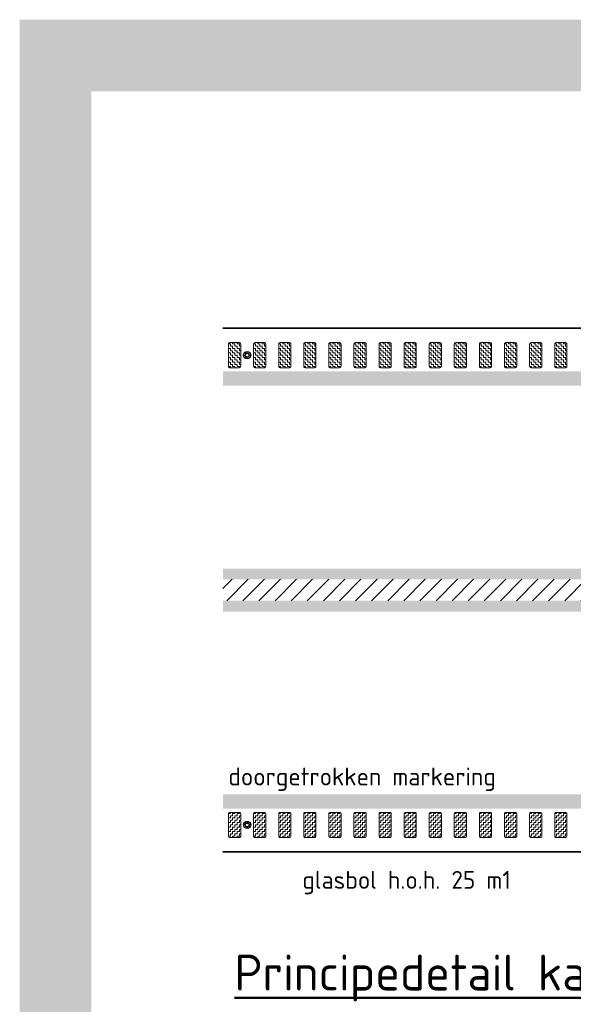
# Model space of a CAD drawing. Header units: metres. Extents: x -699 to 2316, y -1199 to 781.
# Tile 152 of 256: x -40.44 to -32.72, y -89.9 to -76.17. Entities that reach past the tile are written whole.
import ezdxf
from ezdxf.enums import TextEntityAlignment as Align

# ---------------------------------------------------------------- set-up
doc = ezdxf.new("R2010")
doc.units = ezdxf.units.M
for name, color, linetype, lineweight in [('N-WA-IE-MEUBILAIR_WEGMEUBILAIR-S', 7, 'Continuous', 25), ('N-WA-VW-MARKERING_DYNAMISCH-G', 7, 'Continuous', 35), ('N-WE-VH-KANTVERHARDING-G', 210, 'Continuous', 35), ('N-WE-VW-MARKERING_LANGS_STREEP_DOORGETROKKEN_015-G', 7, 'Continuous', 13), ('N-WE-VW-MARKERING_LANGS_STREEP_DOORGETROKKEN_020-G', 7, 'Continuous', 18), ('N-WE-VW-MARKERING_LANGS_STREEP_GROEN-G', 7, 'Continuous', 35), ('X-XX-AL-AANPIJLING-M-100', 7, 'Continuous', 18), ('X-XX-AL-T25', 7, 'Continuous', 25), ('X-XX-AL-T50', 130, 'Continuous', 50)]:
    doc.layers.add(name, color=color, linetype=linetype, lineweight=lineweight)
doc.layers.add('X-XX-AL-TEKENBLAD_VIEWPORT-G', color=7, linetype='Continuous', lineweight=18, plot=False)
doc.styles.add('NLCS-ISO', font='NLCS-ISO.ttf')
doc.styles.add('NLCS-ISO Standaard', font='NLCS-ISO.ttf')

# ---------------------------------------------------------------- blocks, each defined once
blk = doc.blocks.new('SIE-WEG_GLASBOLREFLECTOR-SO')
for p, q in [((-0.38, 0), (-0.2, 0)), ((-0.14, 0.14), (-0.26, 0.26)), ((0, 0.2), (0, 0.37)), ((0.14, 0.14), (0.27, 0.26)), ((0.2, 0), (0.37, 0)), ((-0.26, -0.27), (-0.14, -0.14)), ((0, -0.38), (0, -0.2)), ((0.27, -0.27), (0.14, -0.14))]:
    blk.add_line(p, q)
for radius in [0.375, 0.2]:
    blk.add_circle((0, 0), radius)
blk = doc.blocks.new('glasbol')
at = {"layer": 'N-WA-IE-MEUBILAIR_WEGMEUBILAIR-S'}
blk.add_blockref('SIE-WEG_GLASBOLREFLECTOR-SO', (0, 0), dxfattribs=at)

msp = doc.modelspace()

# ---------------------------------------------------------------- hatches: boundary and pattern name
at = {"layer": 'N-WA-VW-MARKERING_DYNAMISCH-G', "lineweight": 9}
h = msp.add_hatch(dxfattribs=at)
h.set_pattern_fill('ZIGZAG', color=8, scale=0.01, angle=50.39495, style=0)
h.set_pattern_definition([(359.999999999, (277469.372794, 444069.073778), (0.0317499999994, -0.0317500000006), [0.03175, -0.03175]), (270, (277469.404544, 444069.073778), (-0.0317500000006, -0.0317499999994), [0.03175, -0.03175])])
edge = h.paths.add_edge_path()
edge.add_line((-37.5074, -81.0243), (-37.3774, -81.0243))
edge.add_arc((-37.3774, -81.0043), 0.02, 270, 360)
edge.add_line((-37.3574, -81.0043), (-37.3574, -80.6943))
edge.add_arc((-37.3774, -80.6943), 0.02, 0, 90)
edge.add_line((-37.3774, -80.6743), (-37.5074, -80.6743))
edge.add_arc((-37.5074, -80.6943), 0.02, 90, 180)
edge.add_line((-37.5274, -80.6943), (-37.5274, -81.0043))
edge.add_arc((-37.5074, -81.0043), 0.02, 180, 270)
h = msp.add_hatch(dxfattribs=at)
h.set_pattern_fill('ZIGZAG', color=8, scale=0.01, angle=50.39495, style=0)
h.set_pattern_definition([(359.999999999, (277469.722794, 444069.073778), (0.0317499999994, -0.0317500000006), [0.03175, -0.03175]), (270, (277469.754544, 444069.073778), (-0.0317500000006, -0.0317499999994), [0.03175, -0.03175])])
edge = h.paths.add_edge_path()
edge.add_line((-37.1574, -81.0243), (-37.0274, -81.0243))
edge.add_arc((-37.0274, -81.0043), 0.02, 270, 360)
edge.add_line((-37.0074, -81.0043), (-37.0074, -80.6943))
edge.add_arc((-37.0274, -80.6943), 0.02, 0, 90)
edge.add_line((-37.0274, -80.6743), (-37.1574, -80.6743))
edge.add_arc((-37.1574, -80.6943), 0.02, 90, 180)
edge.add_line((-37.1774, -80.6943), (-37.1774, -81.0043))
edge.add_arc((-37.1574, -81.0043), 0.02, 180, 270)
h = msp.add_hatch(dxfattribs=at)
h.set_pattern_fill('ZIGZAG', color=8, scale=0.01, angle=50.39495, style=0)
h.set_pattern_definition([(359.999999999, (277470.072794, 444069.073778), (0.0317499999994, -0.0317500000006), [0.03175, -0.03175]), (270, (277470.104544, 444069.073778), (-0.0317500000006, -0.0317499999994), [0.03175, -0.03175])])
edge = h.paths.add_edge_path()
edge.add_line((-36.8074, -81.0243), (-36.6774, -81.0243))
edge.add_arc((-36.6774, -81.0043), 0.02, 270, 360)
edge.add_line((-36.6574, -81.0043), (-36.6574, -80.6943))
edge.add_arc((-36.6774, -80.6943), 0.02, 0, 90)
edge.add_line((-36.6774, -80.6743), (-36.8074, -80.6743))
edge.add_arc((-36.8074, -80.6943), 0.02, 90, 180)
edge.add_line((-36.8274, -80.6943), (-36.8274, -81.0043))
edge.add_arc((-36.8074, -81.0043), 0.02, 180, 270)
h = msp.add_hatch(dxfattribs=at)
h.set_pattern_fill('ZIGZAG', color=8, scale=0.01, angle=50.39495, style=0)
h.set_pattern_definition([(359.999999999, (277470.422794, 444069.073778), (0.0317499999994, -0.0317500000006), [0.03175, -0.03175]), (270, (277470.454544, 444069.073778), (-0.0317500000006, -0.0317499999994), [0.03175, -0.03175])])
edge = h.paths.add_edge_path()
edge.add_line((-36.4574, -81.0243), (-36.3274, -81.0243))
edge.add_arc((-36.3274, -81.0043), 0.02, 270, 360)
edge.add_line((-36.3074, -81.0043), (-36.3074, -80.6943))
edge.add_arc((-36.3274, -80.6943), 0.02, 0, 90)
edge.add_line((-36.3274, -80.6743), (-36.4574, -80.6743))
edge.add_arc((-36.4574, -80.6943), 0.02, 90, 180)
edge.add_line((-36.4774, -80.6943), (-36.4774, -81.0043))
edge.add_arc((-36.4574, -81.0043), 0.02, 180, 270)
h = msp.add_hatch(dxfattribs=at)
h.set_pattern_fill('ZIGZAG', color=8, scale=0.01, angle=50.39495, style=0)
h.set_pattern_definition([(359.999999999, (277470.772794, 444069.073778), (0.0317499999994, -0.0317500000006), [0.03175, -0.03175]), (270, (277470.804544, 444069.073778), (-0.0317500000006, -0.0317499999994), [0.03175, -0.03175])])
edge = h.paths.add_edge_path()
edge.add_line((-36.1074, -81.0243), (-35.9774, -81.0243))
edge.add_arc((-35.9774, -81.0043), 0.02, 270, 360)
edge.add_line((-35.9574, -81.0043), (-35.9574, -80.6943))
edge.add_arc((-35.9774, -80.6943), 0.02, 0, 90)
edge.add_line((-35.9774, -80.6743), (-36.1074, -80.6743))
edge.add_arc((-36.1074, -80.6943), 0.02, 90, 180)
edge.add_line((-36.1274, -80.6943), (-36.1274, -81.0043))
edge.add_arc((-36.1074, -81.0043), 0.02, 180, 270)
h = msp.add_hatch(dxfattribs=at)
h.set_pattern_fill('ZIGZAG', color=8, scale=0.01, angle=50.39495, style=0)
h.set_pattern_definition([(359.999999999, (277471.122794, 444069.073778), (0.0317499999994, -0.0317500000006), [0.03175, -0.03175]), (270, (277471.154544, 444069.073778), (-0.0317500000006, -0.0317499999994), [0.03175, -0.03175])])
edge = h.paths.add_edge_path()
edge.add_line((-35.7574, -81.0243), (-35.6274, -81.0243))
edge.add_arc((-35.6274, -81.0043), 0.02, 270, 360)
edge.add_line((-35.6074, -81.0043), (-35.6074, -80.6943))
edge.add_arc((-35.6274, -80.6943), 0.02, 0, 90)
edge.add_line((-35.6274, -80.6743), (-35.7574, -80.6743))
edge.add_arc((-35.7574, -80.6943), 0.02, 90, 180)
edge.add_line((-35.7774, -80.6943), (-35.7774, -81.0043))
edge.add_arc((-35.7574, -81.0043), 0.02, 180, 270)
h = msp.add_hatch(dxfattribs=at)
h.set_pattern_fill('ZIGZAG', color=8, scale=0.01, angle=50.39495, style=0)
h.set_pattern_definition([(359.999999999, (277471.472794, 444069.073778), (0.0317499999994, -0.0317500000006), [0.03175, -0.03175]), (270, (277471.504544, 444069.073778), (-0.0317500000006, -0.0317499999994), [0.03175, -0.03175])])
edge = h.paths.add_edge_path()
edge.add_line((-35.4074, -81.0243), (-35.2774, -81.0243))
edge.add_arc((-35.2774, -81.0043), 0.02, 270, 360)
edge.add_line((-35.2574, -81.0043), (-35.2574, -80.6943))
edge.add_arc((-35.2774, -80.6943), 0.02, 0, 90)
edge.add_line((-35.2774, -80.6743), (-35.4074, -80.6743))
edge.add_arc((-35.4074, -80.6943), 0.02, 90, 180)
edge.add_line((-35.4274, -80.6943), (-35.4274, -81.0043))
edge.add_arc((-35.4074, -81.0043), 0.02, 180, 270)
h = msp.add_hatch(dxfattribs=at)
h.set_pattern_fill('ZIGZAG', color=8, scale=0.01, angle=50.39495, style=0)
h.set_pattern_definition([(359.999999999, (277471.822794, 444069.073778), (0.0317499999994, -0.0317500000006), [0.03175, -0.03175]), (270, (277471.854544, 444069.073778), (-0.0317500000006, -0.0317499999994), [0.03175, -0.03175])])
edge = h.paths.add_edge_path()
edge.add_line((-35.0574, -81.0243), (-34.9274, -81.0243))
edge.add_arc((-34.9274, -81.0043), 0.02, 270, 360)
edge.add_line((-34.9074, -81.0043), (-34.9074, -80.6943))
edge.add_arc((-34.9274, -80.6943), 0.02, 0, 90)
edge.add_line((-34.9274, -80.6743), (-35.0574, -80.6743))
edge.add_arc((-35.0574, -80.6943), 0.02, 90, 180)
edge.add_line((-35.0774, -80.6943), (-35.0774, -81.0043))
edge.add_arc((-35.0574, -81.0043), 0.02, 180, 270)
h = msp.add_hatch(dxfattribs=at)
h.set_pattern_fill('ZIGZAG', color=8, scale=0.01, angle=50.39495, style=0)
h.set_pattern_definition([(359.999999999, (277472.172794, 444069.073778), (0.0317499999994, -0.0317500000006), [0.03175, -0.03175]), (270, (277472.204544, 444069.073778), (-0.0317500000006, -0.0317499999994), [0.03175, -0.03175])])
edge = h.paths.add_edge_path()
edge.add_line((-34.7074, -81.0243), (-34.5774, -81.0243))
edge.add_arc((-34.5774, -81.0043), 0.02, 270, 360)
edge.add_line((-34.5574, -81.0043), (-34.5574, -80.6943))
edge.add_arc((-34.5774, -80.6943), 0.02, 0, 90)
edge.add_line((-34.5774, -80.6743), (-34.7074, -80.6743))
edge.add_arc((-34.7074, -80.6943), 0.02, 90, 180)
edge.add_line((-34.7274, -80.6943), (-34.7274, -81.0043))
edge.add_arc((-34.7074, -81.0043), 0.02, 180, 270)
h = msp.add_hatch(dxfattribs=at)
h.set_pattern_fill('ZIGZAG', color=8, scale=0.01, angle=50.39495, style=0)
h.set_pattern_definition([(359.999999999, (277472.522794, 444069.073778), (0.0317499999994, -0.0317500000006), [0.03175, -0.03175]), (270, (277472.554544, 444069.073778), (-0.0317500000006, -0.0317499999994), [0.03175, -0.03175])])
edge = h.paths.add_edge_path()
edge.add_line((-34.3574, -81.0243), (-34.2274, -81.0243))
edge.add_arc((-34.2274, -81.0043), 0.02, 270, 360)
edge.add_line((-34.2074, -81.0043), (-34.2074, -80.6943))
edge.add_arc((-34.2274, -80.6943), 0.02, 0, 90)
edge.add_line((-34.2274, -80.6743), (-34.3574, -80.6743))
edge.add_arc((-34.3574, -80.6943), 0.02, 90, 180)
edge.add_line((-34.3774, -80.6943), (-34.3774, -81.0043))
edge.add_arc((-34.3574, -81.0043), 0.02, 180, 270)
h = msp.add_hatch(dxfattribs=at)
h.set_pattern_fill('ZIGZAG', color=8, scale=0.01, angle=50.39495, style=0)
h.set_pattern_definition([(359.999999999, (277472.872794, 444069.073778), (0.0317499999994, -0.0317500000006), [0.03175, -0.03175]), (270, (277472.904544, 444069.073778), (-0.0317500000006, -0.0317499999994), [0.03175, -0.03175])])
edge = h.paths.add_edge_path()
edge.add_line((-34.0074, -81.0243), (-33.8774, -81.0243))
edge.add_arc((-33.8774, -81.0043), 0.02, 270, 360)
edge.add_line((-33.8574, -81.0043), (-33.8574, -80.6943))
edge.add_arc((-33.8774, -80.6943), 0.02, 0, 90)
edge.add_line((-33.8774, -80.6743), (-34.0074, -80.6743))
edge.add_arc((-34.0074, -80.6943), 0.02, 90, 180)
edge.add_line((-34.0274, -80.6943), (-34.0274, -81.0043))
edge.add_arc((-34.0074, -81.0043), 0.02, 180, 270)
h = msp.add_hatch(dxfattribs=at)
h.set_pattern_fill('ZIGZAG', color=8, scale=0.01, angle=50.39495, style=0)
h.set_pattern_definition([(359.999999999, (277473.222794, 444069.073778), (0.0317499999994, -0.0317500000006), [0.03175, -0.03175]), (270, (277473.254544, 444069.073778), (-0.0317500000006, -0.0317499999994), [0.03175, -0.03175])])
edge = h.paths.add_edge_path()
edge.add_line((-33.6574, -81.0243), (-33.5274, -81.0243))
edge.add_arc((-33.5274, -81.0043), 0.02, 270, 360)
edge.add_line((-33.5074, -81.0043), (-33.5074, -80.6943))
edge.add_arc((-33.5274, -80.6943), 0.02, 0, 90)
edge.add_line((-33.5274, -80.6743), (-33.6574, -80.6743))
edge.add_arc((-33.6574, -80.6943), 0.02, 90, 180)
edge.add_line((-33.6774, -80.6943), (-33.6774, -81.0043))
edge.add_arc((-33.6574, -81.0043), 0.02, 180, 270)
h = msp.add_hatch(dxfattribs=at)
h.set_pattern_fill('ZIGZAG', color=8, scale=0.01, angle=50.39495, style=0)
h.set_pattern_definition([(359.999999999, (277473.572794, 444069.073778), (0.0317499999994, -0.0317500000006), [0.03175, -0.03175]), (270, (277473.604544, 444069.073778), (-0.0317500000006, -0.0317499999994), [0.03175, -0.03175])])
edge = h.paths.add_edge_path()
edge.add_line((-33.3074, -81.0243), (-33.1774, -81.0243))
edge.add_arc((-33.1774, -81.0043), 0.02, 270, 360)
edge.add_line((-33.1574, -81.0043), (-33.1574, -80.6943))
edge.add_arc((-33.1774, -80.6943), 0.02, 0, 90)
edge.add_line((-33.1774, -80.6743), (-33.3074, -80.6743))
edge.add_arc((-33.3074, -80.6943), 0.02, 90, 180)
edge.add_line((-33.3274, -80.6943), (-33.3274, -81.0043))
edge.add_arc((-33.3074, -81.0043), 0.02, 180, 270)
h = msp.add_hatch(dxfattribs=at)
h.set_pattern_fill('ZIGZAG', color=8, scale=0.01, angle=50.39495, style=0)
h.set_pattern_definition([(359.999999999, (277473.922794, 444069.073778), (0.0317499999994, -0.0317500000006), [0.03175, -0.03175]), (270, (277473.954544, 444069.073778), (-0.0317500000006, -0.0317499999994), [0.03175, -0.03175])])
edge = h.paths.add_edge_path()
edge.add_line((-32.9574, -81.0243), (-32.8274, -81.0243))
edge.add_arc((-32.8274, -81.0043), 0.02, 270, 360)
edge.add_line((-32.8074, -81.0043), (-32.8074, -80.6943))
edge.add_arc((-32.8274, -80.6943), 0.02, 0, 90)
edge.add_line((-32.8274, -80.6743), (-32.9574, -80.6743))
edge.add_arc((-32.9574, -80.6943), 0.02, 90, 180)
edge.add_line((-32.9774, -80.6943), (-32.9774, -81.0043))
edge.add_arc((-32.9574, -81.0043), 0.02, 180, 270)
h = msp.add_hatch(dxfattribs=at)
h.set_pattern_fill('ZIGZAG', color=8, scale=0.01, angle=50.39495, style=0)
h.set_pattern_definition([(1e-09, (277469.372794, -444237.322383), (0.0317499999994, 0.0317500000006), [0.03175, -0.03175]), (90, (277469.404544, -444237.322383), (-0.0317500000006, 0.0317499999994), [0.03175, -0.03175])])
edge = h.paths.add_edge_path()
edge.add_line((-37.5074, -87.2243), (-37.3774, -87.2243))
edge.add_arc((-37.3774, -87.2443), 0.02, 0, 90, ccw=False)
edge.add_line((-37.3574, -87.2443), (-37.3574, -87.5543))
edge.add_arc((-37.3774, -87.5543), 0.02, 270, 360, ccw=False)
edge.add_line((-37.3774, -87.5743), (-37.5074, -87.5743))
edge.add_arc((-37.5074, -87.5543), 0.02, 180, 270, ccw=False)
edge.add_line((-37.5274, -87.5543), (-37.5274, -87.2443))
edge.add_arc((-37.5074, -87.2443), 0.02, 90, 180, ccw=False)
h = msp.add_hatch(dxfattribs=at)
h.set_pattern_fill('ZIGZAG', color=8, scale=0.01, angle=50.39495, style=0)
h.set_pattern_definition([(1e-09, (277469.722794, -444237.322383), (0.0317499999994, 0.0317500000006), [0.03175, -0.03175]), (90, (277469.754544, -444237.322383), (-0.0317500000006, 0.0317499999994), [0.03175, -0.03175])])
edge = h.paths.add_edge_path()
edge.add_line((-37.1574, -87.2243), (-37.0274, -87.2243))
edge.add_arc((-37.0274, -87.2443), 0.02, 0, 90, ccw=False)
edge.add_line((-37.0074, -87.2443), (-37.0074, -87.5543))
edge.add_arc((-37.0274, -87.5543), 0.02, 270, 360, ccw=False)
edge.add_line((-37.0274, -87.5743), (-37.1574, -87.5743))
edge.add_arc((-37.1574, -87.5543), 0.02, 180, 270, ccw=False)
edge.add_line((-37.1774, -87.5543), (-37.1774, -87.2443))
edge.add_arc((-37.1574, -87.2443), 0.02, 90, 180, ccw=False)
h = msp.add_hatch(dxfattribs=at)
h.set_pattern_fill('ZIGZAG', color=8, scale=0.01, angle=50.39495, style=0)
h.set_pattern_definition([(1e-09, (277470.072794, -444237.322383), (0.0317499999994, 0.0317500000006), [0.03175, -0.03175]), (90, (277470.104544, -444237.322383), (-0.0317500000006, 0.0317499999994), [0.03175, -0.03175])])
edge = h.paths.add_edge_path()
edge.add_line((-36.8074, -87.2243), (-36.6774, -87.2243))
edge.add_arc((-36.6774, -87.2443), 0.02, 0, 90, ccw=False)
edge.add_line((-36.6574, -87.2443), (-36.6574, -87.5543))
edge.add_arc((-36.6774, -87.5543), 0.02, 270, 360, ccw=False)
edge.add_line((-36.6774, -87.5743), (-36.8074, -87.5743))
edge.add_arc((-36.8074, -87.5543), 0.02, 180, 270, ccw=False)
edge.add_line((-36.8274, -87.5543), (-36.8274, -87.2443))
edge.add_arc((-36.8074, -87.2443), 0.02, 90, 180, ccw=False)
h = msp.add_hatch(dxfattribs=at)
h.set_pattern_fill('ZIGZAG', color=8, scale=0.01, angle=50.39495, style=0)
h.set_pattern_definition([(1e-09, (277470.422794, -444237.322383), (0.0317499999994, 0.0317500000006), [0.03175, -0.03175]), (90, (277470.454544, -444237.322383), (-0.0317500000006, 0.0317499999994), [0.03175, -0.03175])])
edge = h.paths.add_edge_path()
edge.add_line((-36.4574, -87.2243), (-36.3274, -87.2243))
edge.add_arc((-36.3274, -87.2443), 0.02, 0, 90, ccw=False)
edge.add_line((-36.3074, -87.2443), (-36.3074, -87.5543))
edge.add_arc((-36.3274, -87.5543), 0.02, 270, 360, ccw=False)
edge.add_line((-36.3274, -87.5743), (-36.4574, -87.5743))
edge.add_arc((-36.4574, -87.5543), 0.02, 180, 270, ccw=False)
edge.add_line((-36.4774, -87.5543), (-36.4774, -87.2443))
edge.add_arc((-36.4574, -87.2443), 0.02, 90, 180, ccw=False)
h = msp.add_hatch(dxfattribs=at)
h.set_pattern_fill('ZIGZAG', color=8, scale=0.01, angle=50.39495, style=0)
h.set_pattern_definition([(1e-09, (277470.772794, -444237.322383), (0.0317499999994, 0.0317500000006), [0.03175, -0.03175]), (90, (277470.804544, -444237.322383), (-0.0317500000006, 0.0317499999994), [0.03175, -0.03175])])
edge = h.paths.add_edge_path()
edge.add_line((-36.1074, -87.2243), (-35.9774, -87.2243))
edge.add_arc((-35.9774, -87.2443), 0.02, 0, 90, ccw=False)
edge.add_line((-35.9574, -87.2443), (-35.9574, -87.5543))
edge.add_arc((-35.9774, -87.5543), 0.02, 270, 360, ccw=False)
edge.add_line((-35.9774, -87.5743), (-36.1074, -87.5743))
edge.add_arc((-36.1074, -87.5543), 0.02, 180, 270, ccw=False)
edge.add_line((-36.1274, -87.5543), (-36.1274, -87.2443))
edge.add_arc((-36.1074, -87.2443), 0.02, 90, 180, ccw=False)
h = msp.add_hatch(dxfattribs=at)
h.set_pattern_fill('ZIGZAG', color=8, scale=0.01, angle=50.39495, style=0)
h.set_pattern_definition([(1e-09, (277471.122794, -444237.322383), (0.0317499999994, 0.0317500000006), [0.03175, -0.03175]), (90, (277471.154544, -444237.322383), (-0.0317500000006, 0.0317499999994), [0.03175, -0.03175])])
edge = h.paths.add_edge_path()
edge.add_line((-35.7574, -87.2243), (-35.6274, -87.2243))
edge.add_arc((-35.6274, -87.2443), 0.02, 0, 90, ccw=False)
edge.add_line((-35.6074, -87.2443), (-35.6074, -87.5543))
edge.add_arc((-35.6274, -87.5543), 0.02, 270, 360, ccw=False)
edge.add_line((-35.6274, -87.5743), (-35.7574, -87.5743))
edge.add_arc((-35.7574, -87.5543), 0.02, 180, 270, ccw=False)
edge.add_line((-35.7774, -87.5543), (-35.7774, -87.2443))
edge.add_arc((-35.7574, -87.2443), 0.02, 90, 180, ccw=False)
h = msp.add_hatch(dxfattribs=at)
h.set_pattern_fill('ZIGZAG', color=8, scale=0.01, angle=50.39495, style=0)
h.set_pattern_definition([(1e-09, (277471.472794, -444237.322383), (0.0317499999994, 0.0317500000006), [0.03175, -0.03175]), (90, (277471.504544, -444237.322383), (-0.0317500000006, 0.0317499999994), [0.03175, -0.03175])])
edge = h.paths.add_edge_path()
edge.add_line((-35.4074, -87.2243), (-35.2774, -87.2243))
edge.add_arc((-35.2774, -87.2443), 0.02, 0, 90, ccw=False)
edge.add_line((-35.2574, -87.2443), (-35.2574, -87.5543))
edge.add_arc((-35.2774, -87.5543), 0.02, 270, 360, ccw=False)
edge.add_line((-35.2774, -87.5743), (-35.4074, -87.5743))
edge.add_arc((-35.4074, -87.5543), 0.02, 180, 270, ccw=False)
edge.add_line((-35.4274, -87.5543), (-35.4274, -87.2443))
edge.add_arc((-35.4074, -87.2443), 0.02, 90, 180, ccw=False)
h = msp.add_hatch(dxfattribs=at)
h.set_pattern_fill('ZIGZAG', color=8, scale=0.01, angle=50.39495, style=0)
h.set_pattern_definition([(1e-09, (277471.822794, -444237.322383), (0.0317499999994, 0.0317500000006), [0.03175, -0.03175]), (90, (277471.854544, -444237.322383), (-0.0317500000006, 0.0317499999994), [0.03175, -0.03175])])
edge = h.paths.add_edge_path()
edge.add_line((-35.0574, -87.2243), (-34.9274, -87.2243))
edge.add_arc((-34.9274, -87.2443), 0.02, 0, 90, ccw=False)
edge.add_line((-34.9074, -87.2443), (-34.9074, -87.5543))
edge.add_arc((-34.9274, -87.5543), 0.02, 270, 360, ccw=False)
edge.add_line((-34.9274, -87.5743), (-35.0574, -87.5743))
edge.add_arc((-35.0574, -87.5543), 0.02, 180, 270, ccw=False)
edge.add_line((-35.0774, -87.5543), (-35.0774, -87.2443))
edge.add_arc((-35.0574, -87.2443), 0.02, 90, 180, ccw=False)
h = msp.add_hatch(dxfattribs=at)
h.set_pattern_fill('ZIGZAG', color=8, scale=0.01, angle=50.39495, style=0)
h.set_pattern_definition([(1e-09, (277472.172794, -444237.322383), (0.0317499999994, 0.0317500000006), [0.03175, -0.03175]), (90, (277472.204544, -444237.322383), (-0.0317500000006, 0.0317499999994), [0.03175, -0.03175])])
edge = h.paths.add_edge_path()
edge.add_line((-34.7074, -87.2243), (-34.5774, -87.2243))
edge.add_arc((-34.5774, -87.2443), 0.02, 0, 90, ccw=False)
edge.add_line((-34.5574, -87.2443), (-34.5574, -87.5543))
edge.add_arc((-34.5774, -87.5543), 0.02, 270, 360, ccw=False)
edge.add_line((-34.5774, -87.5743), (-34.7074, -87.5743))
edge.add_arc((-34.7074, -87.5543), 0.02, 180, 270, ccw=False)
edge.add_line((-34.7274, -87.5543), (-34.7274, -87.2443))
edge.add_arc((-34.7074, -87.2443), 0.02, 90, 180, ccw=False)
h = msp.add_hatch(dxfattribs=at)
h.set_pattern_fill('ZIGZAG', color=8, scale=0.01, angle=50.39495, style=0)
h.set_pattern_definition([(1e-09, (277472.522794, -444237.322383), (0.0317499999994, 0.0317500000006), [0.03175, -0.03175]), (90, (277472.554544, -444237.322383), (-0.0317500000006, 0.0317499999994), [0.03175, -0.03175])])
edge = h.paths.add_edge_path()
edge.add_line((-34.3574, -87.2243), (-34.2274, -87.2243))
edge.add_arc((-34.2274, -87.2443), 0.02, 0, 90, ccw=False)
edge.add_line((-34.2074, -87.2443), (-34.2074, -87.5543))
edge.add_arc((-34.2274, -87.5543), 0.02, 270, 360, ccw=False)
edge.add_line((-34.2274, -87.5743), (-34.3574, -87.5743))
edge.add_arc((-34.3574, -87.5543), 0.02, 180, 270, ccw=False)
edge.add_line((-34.3774, -87.5543), (-34.3774, -87.2443))
edge.add_arc((-34.3574, -87.2443), 0.02, 90, 180, ccw=False)
h = msp.add_hatch(dxfattribs=at)
h.set_pattern_fill('ZIGZAG', color=8, scale=0.01, angle=50.39495, style=0)
h.set_pattern_definition([(1e-09, (277472.872794, -444237.322383), (0.0317499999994, 0.0317500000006), [0.03175, -0.03175]), (90, (277472.904544, -444237.322383), (-0.0317500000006, 0.0317499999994), [0.03175, -0.03175])])
edge = h.paths.add_edge_path()
edge.add_line((-34.0074, -87.2243), (-33.8774, -87.2243))
edge.add_arc((-33.8774, -87.2443), 0.02, 0, 90, ccw=False)
edge.add_line((-33.8574, -87.2443), (-33.8574, -87.5543))
edge.add_arc((-33.8774, -87.5543), 0.02, 270, 360, ccw=False)
edge.add_line((-33.8774, -87.5743), (-34.0074, -87.5743))
edge.add_arc((-34.0074, -87.5543), 0.02, 180, 270, ccw=False)
edge.add_line((-34.0274, -87.5543), (-34.0274, -87.2443))
edge.add_arc((-34.0074, -87.2443), 0.02, 90, 180, ccw=False)
h = msp.add_hatch(dxfattribs=at)
h.set_pattern_fill('ZIGZAG', color=8, scale=0.01, angle=50.39495, style=0)
h.set_pattern_definition([(1e-09, (277473.222794, -444237.322383), (0.0317499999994, 0.0317500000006), [0.03175, -0.03175]), (90, (277473.254544, -444237.322383), (-0.0317500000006, 0.0317499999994), [0.03175, -0.03175])])
edge = h.paths.add_edge_path()
edge.add_line((-33.6574, -87.2243), (-33.5274, -87.2243))
edge.add_arc((-33.5274, -87.2443), 0.02, 0, 90, ccw=False)
edge.add_line((-33.5074, -87.2443), (-33.5074, -87.5543))
edge.add_arc((-33.5274, -87.5543), 0.02, 270, 360, ccw=False)
edge.add_line((-33.5274, -87.5743), (-33.6574, -87.5743))
edge.add_arc((-33.6574, -87.5543), 0.02, 180, 270, ccw=False)
edge.add_line((-33.6774, -87.5543), (-33.6774, -87.2443))
edge.add_arc((-33.6574, -87.2443), 0.02, 90, 180, ccw=False)
h = msp.add_hatch(dxfattribs=at)
h.set_pattern_fill('ZIGZAG', color=8, scale=0.01, angle=50.39495, style=0)
h.set_pattern_definition([(1e-09, (277473.572794, -444237.322383), (0.0317499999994, 0.0317500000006), [0.03175, -0.03175]), (90, (277473.604544, -444237.322383), (-0.0317500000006, 0.0317499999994), [0.03175, -0.03175])])
edge = h.paths.add_edge_path()
edge.add_line((-33.3074, -87.2243), (-33.1774, -87.2243))
edge.add_arc((-33.1774, -87.2443), 0.02, 0, 90, ccw=False)
edge.add_line((-33.1574, -87.2443), (-33.1574, -87.5543))
edge.add_arc((-33.1774, -87.5543), 0.02, 270, 360, ccw=False)
edge.add_line((-33.1774, -87.5743), (-33.3074, -87.5743))
edge.add_arc((-33.3074, -87.5543), 0.02, 180, 270, ccw=False)
edge.add_line((-33.3274, -87.5543), (-33.3274, -87.2443))
edge.add_arc((-33.3074, -87.2443), 0.02, 90, 180, ccw=False)
h = msp.add_hatch(dxfattribs=at)
h.set_pattern_fill('ZIGZAG', color=8, scale=0.01, angle=50.39495, style=0)
h.set_pattern_definition([(1e-09, (277473.922794, -444237.322383), (0.0317499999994, 0.0317500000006), [0.03175, -0.03175]), (90, (277473.954544, -444237.322383), (-0.0317500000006, 0.0317499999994), [0.03175, -0.03175])])
edge = h.paths.add_edge_path()
edge.add_line((-32.9574, -87.2243), (-32.8274, -87.2243))
edge.add_arc((-32.8274, -87.2443), 0.02, 0, 90, ccw=False)
edge.add_line((-32.8074, -87.2443), (-32.8074, -87.5543))
edge.add_arc((-32.8274, -87.5543), 0.02, 270, 360, ccw=False)
edge.add_line((-32.8274, -87.5743), (-32.9574, -87.5743))
edge.add_arc((-32.9574, -87.5543), 0.02, 180, 270, ccw=False)
edge.add_line((-32.9774, -87.5543), (-32.9774, -87.2443))
edge.add_arc((-32.9574, -87.2443), 0.02, 90, 180, ccw=False)
at = {"layer": 'N-WE-VW-MARKERING_LANGS_STREEP_GROEN-G', "true_color": 0x478a84}
h = msp.add_hatch(dxfattribs=at)
h.set_pattern_fill('ANSI31', color=137, scale=0.05, style=0)
h.set_pattern_definition([(45, (0, -0.25), (-0.1122532, 0.1122532), [])])
h.paths.add_polyline_path([(-37.6044, -83.9743), (-4.3377, -83.9743), (-4.3377, -84.2743), (-37.6044, -84.2743)])

# ---------------------------------------------------------------- linework, layer by layer
at = {"layer": 'N-WA-VW-MARKERING_DYNAMISCH-G', "color": 8, "lineweight": 9}
for points in [[(-37.5074, -81.0243), (-37.3774, -81.0243, 0.4142136), (-37.3574, -81.0043), (-37.3574, -80.6943, 0.4142136), (-37.3774, -80.6743), (-37.5074, -80.6743, 0.4142136), (-37.5274, -80.6943), (-37.5274, -81.0043, 0.4142136)], [(-37.1574, -81.0243), (-37.0274, -81.0243, 0.4142136), (-37.0074, -81.0043), (-37.0074, -80.6943, 0.4142136), (-37.0274, -80.6743), (-37.1574, -80.6743, 0.4142136), (-37.1774, -80.6943), (-37.1774, -81.0043, 0.4142136)], [(-36.8074, -81.0243), (-36.6774, -81.0243, 0.4142136), (-36.6574, -81.0043), (-36.6574, -80.6943, 0.4142136), (-36.6774, -80.6743), (-36.8074, -80.6743, 0.4142136), (-36.8274, -80.6943), (-36.8274, -81.0043, 0.4142136)], [(-36.4574, -81.0243), (-36.3274, -81.0243, 0.4142136), (-36.3074, -81.0043), (-36.3074, -80.6943, 0.4142136), (-36.3274, -80.6743), (-36.4574, -80.6743, 0.4142136), (-36.4774, -80.6943), (-36.4774, -81.0043, 0.4142136)], [(-36.1074, -81.0243), (-35.9774, -81.0243, 0.4142136), (-35.9574, -81.0043), (-35.9574, -80.6943, 0.4142136), (-35.9774, -80.6743), (-36.1074, -80.6743, 0.4142136), (-36.1274, -80.6943), (-36.1274, -81.0043, 0.4142136)], [(-35.7574, -81.0243), (-35.6274, -81.0243, 0.4142136), (-35.6074, -81.0043), (-35.6074, -80.6943, 0.4142136), (-35.6274, -80.6743), (-35.7574, -80.6743, 0.4142136), (-35.7774, -80.6943), (-35.7774, -81.0043, 0.4142136)], [(-35.4074, -81.0243), (-35.2774, -81.0243, 0.4142136), (-35.2574, -81.0043), (-35.2574, -80.6943, 0.4142136), (-35.2774, -80.6743), (-35.4074, -80.6743, 0.4142136), (-35.4274, -80.6943), (-35.4274, -81.0043, 0.4142136)], [(-35.0574, -81.0243), (-34.9274, -81.0243, 0.4142136), (-34.9074, -81.0043), (-34.9074, -80.6943, 0.4142136), (-34.9274, -80.6743), (-35.0574, -80.6743, 0.4142136), (-35.0774, -80.6943), (-35.0774, -81.0043, 0.4142136)], [(-34.7074, -81.0243), (-34.5774, -81.0243, 0.4142136), (-34.5574, -81.0043), (-34.5574, -80.6943, 0.4142136), (-34.5774, -80.6743), (-34.7074, -80.6743, 0.4142136), (-34.7274, -80.6943), (-34.7274, -81.0043, 0.4142136)], [(-34.3574, -81.0243), (-34.2274, -81.0243, 0.4142136), (-34.2074, -81.0043), (-34.2074, -80.6943, 0.4142136), (-34.2274, -80.6743), (-34.3574, -80.6743, 0.4142136), (-34.3774, -80.6943), (-34.3774, -81.0043, 0.4142136)], [(-34.0074, -81.0243), (-33.8774, -81.0243, 0.4142136), (-33.8574, -81.0043), (-33.8574, -80.6943, 0.4142136), (-33.8774, -80.6743), (-34.0074, -80.6743, 0.4142136), (-34.0274, -80.6943), (-34.0274, -81.0043, 0.4142136)], [(-33.6574, -81.0243), (-33.5274, -81.0243, 0.4142136), (-33.5074, -81.0043), (-33.5074, -80.6943, 0.4142136), (-33.5274, -80.6743), (-33.6574, -80.6743, 0.4142136), (-33.6774, -80.6943), (-33.6774, -81.0043, 0.4142136)], [(-33.3074, -81.0243), (-33.1774, -81.0243, 0.4142136), (-33.1574, -81.0043), (-33.1574, -80.6943, 0.4142136), (-33.1774, -80.6743), (-33.3074, -80.6743, 0.4142136), (-33.3274, -80.6943), (-33.3274, -81.0043, 0.4142136)], [(-32.9574, -81.0243), (-32.8274, -81.0243, 0.4142136), (-32.8074, -81.0043), (-32.8074, -80.6943, 0.4142136), (-32.8274, -80.6743), (-32.9574, -80.6743, 0.4142136), (-32.9774, -80.6943), (-32.9774, -81.0043, 0.4142136)], [(-37.5074, -87.2243), (-37.3774, -87.2243, -0.4142136), (-37.3574, -87.2443), (-37.3574, -87.5543, -0.4142136), (-37.3774, -87.5743), (-37.5074, -87.5743, -0.4142136), (-37.5274, -87.5543), (-37.5274, -87.2443, -0.4142136)], [(-37.1574, -87.2243), (-37.0274, -87.2243, -0.4142136), (-37.0074, -87.2443), (-37.0074, -87.5543, -0.4142136), (-37.0274, -87.5743), (-37.1574, -87.5743, -0.4142136), (-37.1774, -87.5543), (-37.1774, -87.2443, -0.4142136)], [(-36.8074, -87.2243), (-36.6774, -87.2243, -0.4142136), (-36.6574, -87.2443), (-36.6574, -87.5543, -0.4142136), (-36.6774, -87.5743), (-36.8074, -87.5743, -0.4142136), (-36.8274, -87.5543), (-36.8274, -87.2443, -0.4142136)], [(-36.4574, -87.2243), (-36.3274, -87.2243, -0.4142136), (-36.3074, -87.2443), (-36.3074, -87.5543, -0.4142136), (-36.3274, -87.5743), (-36.4574, -87.5743, -0.4142136), (-36.4774, -87.5543), (-36.4774, -87.2443, -0.4142136)], [(-36.1074, -87.2243), (-35.9774, -87.2243, -0.4142136), (-35.9574, -87.2443), (-35.9574, -87.5543, -0.4142136), (-35.9774, -87.5743), (-36.1074, -87.5743, -0.4142136), (-36.1274, -87.5543), (-36.1274, -87.2443, -0.4142136)], [(-35.7574, -87.2243), (-35.6274, -87.2243, -0.4142136), (-35.6074, -87.2443), (-35.6074, -87.5543, -0.4142136), (-35.6274, -87.5743), (-35.7574, -87.5743, -0.4142136), (-35.7774, -87.5543), (-35.7774, -87.2443, -0.4142136)], [(-35.4074, -87.2243), (-35.2774, -87.2243, -0.4142136), (-35.2574, -87.2443), (-35.2574, -87.5543, -0.4142136), (-35.2774, -87.5743), (-35.4074, -87.5743, -0.4142136), (-35.4274, -87.5543), (-35.4274, -87.2443, -0.4142136)], [(-35.0574, -87.2243), (-34.9274, -87.2243, -0.4142136), (-34.9074, -87.2443), (-34.9074, -87.5543, -0.4142136), (-34.9274, -87.5743), (-35.0574, -87.5743, -0.4142136), (-35.0774, -87.5543), (-35.0774, -87.2443, -0.4142136)], [(-34.7074, -87.2243), (-34.5774, -87.2243, -0.4142136), (-34.5574, -87.2443), (-34.5574, -87.5543, -0.4142136), (-34.5774, -87.5743), (-34.7074, -87.5743, -0.4142136), (-34.7274, -87.5543), (-34.7274, -87.2443, -0.4142136)], [(-34.3574, -87.2243), (-34.2274, -87.2243, -0.4142136), (-34.2074, -87.2443), (-34.2074, -87.5543, -0.4142136), (-34.2274, -87.5743), (-34.3574, -87.5743, -0.4142136), (-34.3774, -87.5543), (-34.3774, -87.2443, -0.4142136)], [(-34.0074, -87.2243), (-33.8774, -87.2243, -0.4142136), (-33.8574, -87.2443), (-33.8574, -87.5543, -0.4142136), (-33.8774, -87.5743), (-34.0074, -87.5743, -0.4142136), (-34.0274, -87.5543), (-34.0274, -87.2443, -0.4142136)], [(-33.6574, -87.2243), (-33.5274, -87.2243, -0.4142136), (-33.5074, -87.2443), (-33.5074, -87.5543, -0.4142136), (-33.5274, -87.5743), (-33.6574, -87.5743, -0.4142136), (-33.6774, -87.5543), (-33.6774, -87.2443, -0.4142136)], [(-33.3074, -87.2243), (-33.1774, -87.2243, -0.4142136), (-33.1574, -87.2443), (-33.1574, -87.5543, -0.4142136), (-33.1774, -87.5743), (-33.3074, -87.5743, -0.4142136), (-33.3274, -87.5543), (-33.3274, -87.2443, -0.4142136)], [(-32.9574, -87.2243), (-32.8274, -87.2243, -0.4142136), (-32.8074, -87.2443), (-32.8074, -87.5543, -0.4142136), (-32.8274, -87.5743), (-32.9574, -87.5743, -0.4142136), (-32.9774, -87.5543), (-32.9774, -87.2443, -0.4142136)]]:
    msp.add_lwpolyline(points, format="xyb", close=True, dxfattribs=at)
at = {"layer": 'N-WE-VH-KANTVERHARDING-G'}
for p, q in [((-37.6054, -80.4743), (-4.3377, -80.4743)), ((-37.6054, -87.7743), (-4.3377, -87.7743))]:
    msp.add_line(p, q, dxfattribs=at)
at = {"layer": 'N-WE-VW-MARKERING_LANGS_STREEP_DOORGETROKKEN_015-G', "color": 253, "linetype": 'Continuous'}
for points in [[(-37.6044, -83.8243), (-4.3377, -83.8243), (-37.6044, -83.9743), (-4.3377, -83.9743)], [(-37.6044, -84.4243), (-4.3377, -84.4243), (-37.6044, -84.2743), (-4.3377, -84.2743)]]:
    msp.add_solid(points, dxfattribs=at)
at = {"layer": 'N-WE-VW-MARKERING_LANGS_STREEP_DOORGETROKKEN_020-G', "color": 253, "linetype": 'Continuous'}
for points in [[(-37.6044, -81.0743), (-4.3377, -81.0743), (-37.6044, -81.2743), (-4.3377, -81.2743)], [(-37.6044, -87.1743), (-4.3377, -87.1743), (-37.6044, -86.9743), (-4.3377, -86.9743)]]:
    msp.add_solid(points, dxfattribs=at)
at = {"layer": 'X-XX-AL-TEKENBLAD_VIEWPORT-G', "color": 3, "const_width": 1}
msp.add_lwpolyline([(-1.1361, -95.6337), (-39.9402, -95.6337), (-39.9402, -76.6719), (-1.1361, -76.6719)], dxfattribs=at)

# ---------------------------------------------------------------- block references
at = {"layer": 'N-WA-IE-MEUBILAIR_WEGMEUBILAIR-S', "xscale": 0.1333333, "yscale": 0.1333333, "zscale": 0.1333333}
for p, rotation in [((-37.2674, -80.8493), 0.1723155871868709), ((-37.2674, -87.3993), 179.8276844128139)]:
    msp.add_blockref('glasbol', p, dxfattribs=dict(at, rotation=rotation))

# ---------------------------------------------------------------- texts
at = {"layer": 'X-XX-AL-AANPIJLING-M-100', "insert": (-36.4985, -88.3656), "char_height": 0.25, "attachment_point": 7, "style": 'NLCS-ISO Standaard'}
msp.add_mtext('glasbol h.o.h. 25 m1', dxfattribs=at)
at = {"layer": 'X-XX-AL-T25', "style": 'NLCS-ISO'}
msp.add_text('doorgetrokken markering', height=0.25, dxfattribs=at).set_placement((-37.5301, -86.9243), align=Align.BOTTOM_LEFT)
at = {"layer": 'X-XX-AL-T50', "style": 'NLCS-ISO'}
msp.add_text('%%UPrincipedetail kantstrook 1x2 RSW', height=0.5, dxfattribs=at).set_placement((-37.4447, -89.708))

doc.saveas('drawing.dxf')
